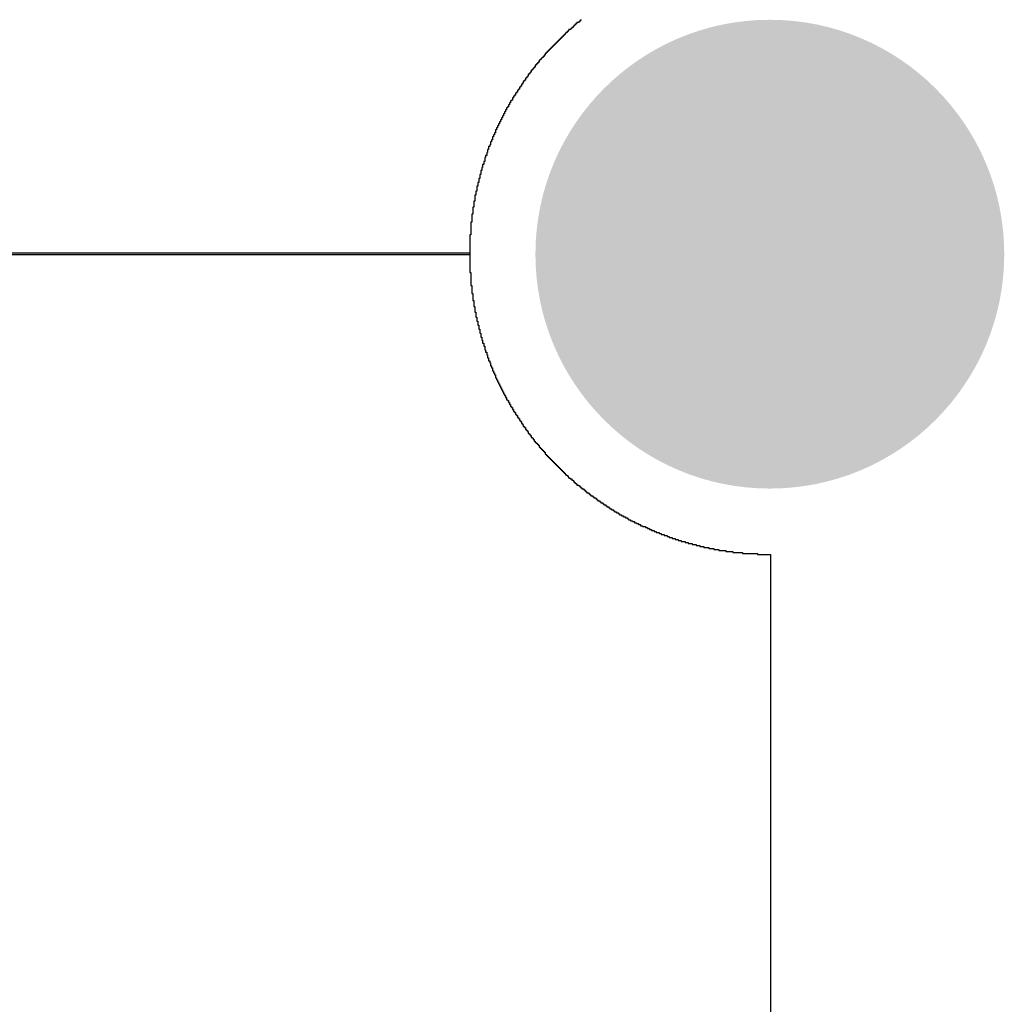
# Model space of a CAD drawing. Header units: inches. Extents: x 3 to 137, y 3 to 137.
# Tile 15 of 22: x 78 to 89, y 46 to 57. Entities that reach past the tile are written whole.
import ezdxf

# ---------------------------------------------------------------- set-up
doc = ezdxf.new("R2010")
doc.units = ezdxf.units.IN
doc.layers.add('Bottom Solder', color=6, linetype='Continuous')
doc.layers.add('Pad Holes', color=156, linetype='Continuous')

msp = doc.modelspace()

# ---------------------------------------------------------------- hatches: boundary and pattern name
at = {"layer": 'Bottom Solder'}
h = msp.add_hatch(color=6, dxfattribs=at)
edge = h.paths.add_edge_path()
edge.add_arc((86, 54), 2.5, 0, 360)
at = {"layer": 'Pad Holes'}
h = msp.add_hatch(color=7, dxfattribs=at)
edge = h.paths.add_edge_path()
edge.add_arc((86, 54), 1.75, 0, 360)

# ---------------------------------------------------------------- linework, layer by layer
at = {"layer": 'Bottom Solder'}
for p, q in [((83.985, 56.502), (83.985, 56.491)), ((83.89, 56.406), (83.879, 56.406)), ((83.879, 56.406), (83.879, 56.396)), ((83.901, 56.417), (83.89, 56.417)), ((83.89, 56.417), (83.89, 56.406)), ((83.911, 56.428), (83.901, 56.428)), ((83.901, 56.428), (83.901, 56.417)), ((83.922, 56.438), (83.911, 56.438)), ((83.911, 56.438), (83.911, 56.428)), ((83.932, 56.449), (83.922, 56.449)), ((83.922, 56.449), (83.922, 56.438)), ((83.943, 56.459), (83.932, 56.459)), ((83.932, 56.459), (83.932, 56.449)), ((83.964, 56.47), (83.943, 56.47)), ((83.943, 56.47), (83.943, 56.459)), ((83.975, 56.48), (83.964, 56.48)), ((83.964, 56.48), (83.964, 56.47)), ((83.985, 56.491), (83.975, 56.491)), ((83.975, 56.491), (83.975, 56.48)), ((83.774, 56.301), (83.763, 56.301)), ((83.763, 56.301), (83.763, 56.29)), ((83.784, 56.311), (83.774, 56.311)), ((83.774, 56.311), (83.774, 56.301)), ((83.795, 56.322), (83.784, 56.322)), ((83.784, 56.322), (83.784, 56.311)), ((83.805, 56.332), (83.795, 56.332)), ((83.795, 56.332), (83.795, 56.322)), ((83.816, 56.343), (83.805, 56.343)), ((83.805, 56.343), (83.805, 56.332)), ((83.826, 56.353), (83.816, 56.353)), ((83.816, 56.353), (83.816, 56.343)), ((83.837, 56.364), (83.826, 56.364)), ((83.826, 56.364), (83.826, 56.353)), ((83.848, 56.375), (83.837, 56.375)), ((83.837, 56.375), (83.837, 56.364)), ((83.858, 56.385), (83.848, 56.385)), ((83.848, 56.385), (83.848, 56.375)), ((83.879, 56.396), (83.858, 56.396)), ((83.858, 56.396), (83.858, 56.385)), ((83.668, 56.195), (83.657, 56.195)), ((83.657, 56.195), (83.657, 56.184)), ((83.678, 56.205), (83.668, 56.205)), ((83.668, 56.205), (83.668, 56.195)), ((83.689, 56.216), (83.678, 56.216)), ((83.678, 56.216), (83.678, 56.205)), ((83.699, 56.226), (83.689, 56.226)), ((83.689, 56.226), (83.689, 56.216)), ((83.71, 56.237), (83.699, 56.237)), ((83.699, 56.237), (83.699, 56.226)), ((83.721, 56.248), (83.71, 56.248)), ((83.71, 56.248), (83.71, 56.237)), ((83.731, 56.258), (83.721, 56.258)), ((83.721, 56.258), (83.721, 56.248)), ((83.742, 56.269), (83.731, 56.269)), ((83.731, 56.269), (83.731, 56.258)), ((83.752, 56.279), (83.742, 56.279)), ((83.742, 56.279), (83.742, 56.269)), ((83.763, 56.29), (83.752, 56.29)), ((83.752, 56.29), (83.752, 56.279)), ((83.572, 56.089), (83.562, 56.089)), ((83.562, 56.089), (83.562, 56.078)), ((83.583, 56.099), (83.572, 56.099)), ((83.572, 56.099), (83.572, 56.089)), ((83.594, 56.11), (83.583, 56.11)), ((83.583, 56.11), (83.583, 56.099)), ((83.604, 56.121), (83.594, 56.121)), ((83.594, 56.121), (83.594, 56.11)), ((83.615, 56.142), (83.604, 56.142)), ((83.604, 56.142), (83.604, 56.121)), ((83.625, 56.152), (83.615, 56.152)), ((83.615, 56.152), (83.615, 56.142)), ((83.636, 56.163), (83.625, 56.163)), ((83.625, 56.163), (83.625, 56.152)), ((83.647, 56.174), (83.636, 56.174)), ((83.636, 56.174), (83.636, 56.163)), ((83.657, 56.184), (83.647, 56.184)), ((83.647, 56.184), (83.647, 56.174)), ((83.488, 55.983), (83.477, 55.983)), ((83.477, 55.983), (83.477, 55.972)), ((83.498, 55.994), (83.488, 55.994)), ((83.488, 55.994), (83.488, 55.983)), ((83.509, 56.015), (83.498, 56.015)), ((83.498, 56.015), (83.498, 55.994)), ((83.52, 56.025), (83.509, 56.025)), ((83.509, 56.025), (83.509, 56.015)), ((83.53, 56.036), (83.52, 56.036)), ((83.52, 56.036), (83.52, 56.025)), ((83.541, 56.047), (83.53, 56.047)), ((83.53, 56.047), (83.53, 56.036)), ((83.551, 56.068), (83.541, 56.068)), ((83.541, 56.068), (83.541, 56.047)), ((83.562, 56.078), (83.551, 56.078)), ((83.551, 56.078), (83.551, 56.068)), ((83.403, 55.877), (83.393, 55.877)), ((83.393, 55.877), (83.393, 55.856)), ((83.414, 55.888), (83.403, 55.888)), ((83.403, 55.888), (83.403, 55.877)), ((83.424, 55.898), (83.414, 55.898)), ((83.414, 55.898), (83.414, 55.888)), ((83.435, 55.92), (83.424, 55.92)), ((83.424, 55.92), (83.424, 55.898)), ((83.445, 55.93), (83.435, 55.93)), ((83.435, 55.93), (83.435, 55.92)), ((83.456, 55.941), (83.445, 55.941)), ((83.445, 55.941), (83.445, 55.93)), ((83.467, 55.962), (83.456, 55.962)), ((83.456, 55.962), (83.456, 55.941)), ((83.477, 55.972), (83.467, 55.972)), ((83.467, 55.972), (83.467, 55.962)), ((83.34, 55.782), (83.329, 55.782)), ((83.329, 55.782), (83.329, 55.761)), ((83.35, 55.793), (83.34, 55.793)), ((83.34, 55.793), (83.34, 55.782)), ((83.361, 55.814), (83.35, 55.814)), ((83.35, 55.814), (83.35, 55.793)), ((83.371, 55.824), (83.361, 55.824)), ((83.361, 55.824), (83.361, 55.814)), ((83.382, 55.846), (83.371, 55.846)), ((83.371, 55.846), (83.371, 55.824)), ((83.393, 55.856), (83.382, 55.856)), ((83.382, 55.856), (83.382, 55.846)), ((83.266, 55.666), (83.255, 55.666)), ((83.255, 55.666), (83.255, 55.644)), ((83.276, 55.687), (83.266, 55.687)), ((83.266, 55.687), (83.266, 55.666)), ((83.287, 55.697), (83.276, 55.697)), ((83.276, 55.697), (83.276, 55.687)), ((83.297, 55.719), (83.287, 55.719)), ((83.287, 55.719), (83.287, 55.697)), ((83.308, 55.729), (83.297, 55.729)), ((83.297, 55.729), (83.297, 55.719)), ((83.318, 55.75), (83.308, 55.75)), ((83.308, 55.75), (83.308, 55.729)), ((83.329, 55.761), (83.318, 55.761)), ((83.318, 55.761), (83.318, 55.75)), ((83.202, 55.56), (83.191, 55.56)), ((83.191, 55.56), (83.191, 55.539)), ((83.213, 55.57), (83.202, 55.57)), ((83.202, 55.57), (83.202, 55.56)), ((83.223, 55.592), (83.213, 55.592)), ((83.213, 55.592), (83.213, 55.57)), ((83.234, 55.613), (83.223, 55.613)), ((83.223, 55.613), (83.223, 55.592)), ((83.244, 55.634), (83.234, 55.634)), ((83.234, 55.634), (83.234, 55.613)), ((83.255, 55.644), (83.244, 55.644)), ((83.244, 55.644), (83.244, 55.634)), ((83.149, 55.454), (83.139, 55.454)), ((83.139, 55.454), (83.139, 55.433)), ((83.16, 55.475), (83.149, 55.475)), ((83.149, 55.475), (83.149, 55.454)), ((83.17, 55.496), (83.16, 55.496)), ((83.16, 55.496), (83.16, 55.475)), ((83.181, 55.517), (83.17, 55.517)), ((83.17, 55.517), (83.17, 55.496)), ((83.191, 55.539), (83.181, 55.539)), ((83.181, 55.539), (83.181, 55.517)), ((83.096, 55.348), (83.086, 55.348)), ((83.086, 55.348), (83.086, 55.327)), ((83.107, 55.369), (83.096, 55.369)), ((83.096, 55.369), (83.096, 55.348)), ((83.117, 55.39), (83.107, 55.39)), ((83.107, 55.39), (83.107, 55.369)), ((83.128, 55.412), (83.117, 55.412)), ((83.117, 55.412), (83.117, 55.39)), ((83.139, 55.433), (83.128, 55.433)), ((83.128, 55.433), (83.128, 55.412)), ((83.054, 55.253), (83.043, 55.253)), ((83.043, 55.253), (83.043, 55.221)), ((83.064, 55.274), (83.054, 55.274)), ((83.054, 55.274), (83.054, 55.253)), ((83.075, 55.295), (83.064, 55.295)), ((83.064, 55.295), (83.064, 55.274)), ((83.086, 55.327), (83.075, 55.327)), ((83.075, 55.327), (83.075, 55.295)), ((83.012, 55.147), (83.001, 55.147)), ((83.001, 55.147), (83.001, 55.115)), ((83.022, 55.168), (83.012, 55.168)), ((83.012, 55.168), (83.012, 55.147)), ((83.033, 55.2), (83.022, 55.2)), ((83.022, 55.2), (83.022, 55.168)), ((83.043, 55.221), (83.033, 55.221)), ((83.033, 55.221), (83.033, 55.2)), ((82.98, 55.052), (82.969, 55.052)), ((82.969, 55.052), (82.969, 55.031)), ((82.99, 55.084), (82.98, 55.084)), ((82.98, 55.084), (82.98, 55.052)), ((83.001, 55.115), (82.99, 55.115)), ((82.99, 55.115), (82.99, 55.084)), ((82.948, 54.957), (82.937, 54.957)), ((82.937, 54.957), (82.937, 54.925)), ((82.959, 54.988), (82.948, 54.988)), ((82.948, 54.988), (82.948, 54.957)), ((82.969, 55.031), (82.959, 55.031)), ((82.959, 55.031), (82.959, 54.988)), ((82.916, 54.851), (82.906, 54.851)), ((82.906, 54.851), (82.906, 54.808)), ((82.927, 54.893), (82.916, 54.893)), ((82.916, 54.893), (82.916, 54.851)), ((82.937, 54.925), (82.927, 54.925)), ((82.927, 54.925), (82.927, 54.893)), ((82.885, 54.724), (82.874, 54.724)), ((82.874, 54.724), (82.874, 54.671)), ((82.895, 54.766), (82.885, 54.766)), ((82.885, 54.766), (82.885, 54.724)), ((82.906, 54.808), (82.895, 54.808)), ((82.895, 54.808), (82.895, 54.766)), ((82.863, 54.628), (82.853, 54.628)), ((82.853, 54.628), (82.853, 54.565)), ((82.874, 54.671), (82.863, 54.671)), ((82.863, 54.671), (82.863, 54.628)), ((82.853, 54.565), (82.842, 54.565)), ((82.842, 54.565), (82.842, 54.501)), ((82.832, 54.427), (82.821, 54.427)), ((82.821, 54.427), (82.821, 54.343)), ((82.842, 54.501), (82.832, 54.501)), ((82.832, 54.501), (82.832, 54.427)), ((82.821, 54.343), (82.811, 54.343)), ((82.811, 54.343), (82.811, 54.205)), ((82.811, 54.205), (82.8, 54.205)), ((82.8, 54.205), (82.8, 53.994)), ((73.212, 54.015), (82.8, 54.015)), ((82.8, 53.994), (73.212, 53.994)), ((82.8, 54.015), (82.8, 53.803)), ((82.8, 53.803), (82.811, 53.803)), ((82.811, 53.803), (82.811, 53.665)), ((82.811, 53.665), (82.821, 53.665)), ((82.821, 53.665), (82.821, 53.581)), ((82.821, 53.581), (82.832, 53.581)), ((82.832, 53.581), (82.832, 53.507)), ((82.832, 53.507), (82.842, 53.507)), ((82.842, 53.507), (82.842, 53.443)), ((82.842, 53.443), (82.853, 53.443)), ((82.853, 53.443), (82.853, 53.38)), ((82.853, 53.38), (82.863, 53.38)), ((82.863, 53.38), (82.863, 53.327)), ((82.863, 53.327), (82.874, 53.327)), ((82.874, 53.327), (82.874, 53.284)), ((82.874, 53.284), (82.885, 53.284)), ((82.885, 53.284), (82.885, 53.242)), ((82.885, 53.242), (82.895, 53.242)), ((82.895, 53.242), (82.895, 53.2)), ((82.895, 53.2), (82.906, 53.2)), ((82.906, 53.2), (82.906, 53.157)), ((82.906, 53.157), (82.916, 53.157)), ((82.916, 53.157), (82.916, 53.115)), ((82.916, 53.115), (82.927, 53.115)), ((82.927, 53.115), (82.927, 53.083)), ((82.927, 53.083), (82.937, 53.083)), ((82.937, 53.083), (82.937, 53.052)), ((82.937, 53.052), (82.948, 53.052)), ((82.948, 53.052), (82.948, 53.02)), ((82.948, 53.02), (82.959, 53.02)), ((82.959, 53.02), (82.959, 52.978)), ((82.959, 52.978), (82.969, 52.978)), ((82.969, 52.978), (82.969, 52.956)), ((82.969, 52.956), (82.98, 52.956)), ((82.98, 52.956), (82.98, 52.925)), ((82.98, 52.925), (82.99, 52.925)), ((82.99, 52.925), (82.99, 52.893)), ((82.99, 52.893), (83.001, 52.893)), ((83.001, 52.893), (83.001, 52.861)), ((83.001, 52.861), (83.012, 52.861)), ((83.012, 52.861), (83.012, 52.84)), ((83.012, 52.84), (83.022, 52.84)), ((83.022, 52.84), (83.022, 52.808)), ((83.022, 52.808), (83.033, 52.808)), ((83.033, 52.808), (83.033, 52.787)), ((83.033, 52.787), (83.043, 52.787)), ((83.043, 52.787), (83.043, 52.755)), ((83.043, 52.755), (83.054, 52.755)), ((83.054, 52.755), (83.054, 52.734)), ((83.054, 52.734), (83.064, 52.734)), ((83.064, 52.734), (83.064, 52.713)), ((83.064, 52.713), (83.075, 52.713)), ((83.075, 52.713), (83.075, 52.681)), ((83.075, 52.681), (83.086, 52.681)), ((83.086, 52.681), (83.086, 52.66)), ((83.086, 52.66), (83.096, 52.66)), ((83.096, 52.66), (83.096, 52.639)), ((83.096, 52.639), (83.107, 52.639)), ((83.107, 52.639), (83.107, 52.618)), ((83.107, 52.618), (83.117, 52.618)), ((83.117, 52.618), (83.117, 52.597)), ((83.117, 52.597), (83.128, 52.597)), ((83.128, 52.597), (83.128, 52.575)), ((83.128, 52.575), (83.139, 52.575)), ((83.139, 52.575), (83.139, 52.554)), ((83.139, 52.554), (83.149, 52.554)), ((83.149, 52.554), (83.149, 52.533)), ((83.149, 52.533), (83.16, 52.533)), ((83.16, 52.533), (83.16, 52.512)), ((83.16, 52.512), (83.17, 52.512)), ((83.17, 52.512), (83.17, 52.491)), ((83.17, 52.491), (83.181, 52.491)), ((83.181, 52.491), (83.181, 52.47)), ((83.181, 52.47), (83.191, 52.47)), ((83.191, 52.47), (83.191, 52.448)), ((83.191, 52.448), (83.202, 52.448)), ((83.202, 52.448), (83.202, 52.438)), ((83.202, 52.438), (83.213, 52.438)), ((83.213, 52.438), (83.213, 52.417)), ((83.213, 52.417), (83.223, 52.417)), ((83.223, 52.417), (83.223, 52.396)), ((83.223, 52.396), (83.234, 52.396)), ((83.234, 52.396), (83.234, 52.374)), ((83.234, 52.374), (83.244, 52.374)), ((83.244, 52.374), (83.244, 52.364)), ((83.244, 52.364), (83.255, 52.364)), ((83.255, 52.364), (83.255, 52.343)), ((83.255, 52.343), (83.266, 52.343)), ((83.266, 52.343), (83.266, 52.321)), ((83.266, 52.321), (83.276, 52.321)), ((83.276, 52.321), (83.276, 52.311)), ((83.276, 52.311), (83.287, 52.311)), ((83.287, 52.311), (83.287, 52.29)), ((83.287, 52.29), (83.297, 52.29)), ((83.297, 52.29), (83.297, 52.279)), ((83.297, 52.279), (83.308, 52.279)), ((83.308, 52.279), (83.308, 52.258)), ((83.308, 52.258), (83.318, 52.258)), ((83.318, 52.258), (83.318, 52.247)), ((83.318, 52.247), (83.329, 52.247)), ((83.329, 52.247), (83.329, 52.226)), ((83.329, 52.226), (83.34, 52.226)), ((83.34, 52.226), (83.34, 52.216)), ((83.34, 52.216), (83.35, 52.216)), ((83.35, 52.216), (83.35, 52.194)), ((83.35, 52.194), (83.361, 52.194)), ((83.361, 52.194), (83.361, 52.184)), ((83.361, 52.184), (83.371, 52.184)), ((83.371, 52.184), (83.371, 52.163)), ((83.371, 52.163), (83.382, 52.163)), ((83.382, 52.163), (83.382, 52.152)), ((83.382, 52.152), (83.393, 52.152)), ((83.393, 52.152), (83.393, 52.131)), ((83.393, 52.131), (83.403, 52.131)), ((83.403, 52.131), (83.403, 52.12)), ((83.403, 52.12), (83.414, 52.12)), ((83.414, 52.12), (83.414, 52.11)), ((83.414, 52.11), (83.424, 52.11)), ((83.424, 52.11), (83.424, 52.089)), ((83.424, 52.089), (83.435, 52.089)), ((83.435, 52.089), (83.435, 52.078)), ((83.435, 52.078), (83.445, 52.078)), ((83.445, 52.078), (83.445, 52.067)), ((83.445, 52.067), (83.456, 52.067)), ((83.456, 52.067), (83.456, 52.046)), ((83.456, 52.046), (83.467, 52.046)), ((83.467, 52.046), (83.467, 52.036)), ((83.467, 52.036), (83.477, 52.036)), ((83.477, 52.036), (83.477, 52.025)), ((83.477, 52.025), (83.488, 52.025)), ((83.488, 52.025), (83.488, 52.004)), ((83.488, 52.004), (83.498, 52.004)), ((83.498, 52.004), (83.498, 51.993)), ((83.498, 51.993), (83.509, 51.993)), ((83.509, 51.993), (83.509, 51.983)), ((83.509, 51.983), (83.52, 51.983)), ((83.52, 51.983), (83.52, 51.972)), ((83.52, 51.972), (83.53, 51.972)), ((83.53, 51.972), (83.53, 51.962)), ((83.53, 51.962), (83.541, 51.962)), ((83.541, 51.962), (83.541, 51.94)), ((83.541, 51.94), (83.551, 51.94)), ((83.551, 51.94), (83.551, 51.93)), ((83.551, 51.93), (83.562, 51.93)), ((83.562, 51.93), (83.562, 51.919)), ((83.562, 51.919), (83.572, 51.919)), ((83.572, 51.919), (83.572, 51.909)), ((83.572, 51.909), (83.583, 51.909)), ((83.583, 51.909), (83.583, 51.898)), ((83.583, 51.898), (83.594, 51.898)), ((83.594, 51.898), (83.594, 51.888)), ((83.594, 51.888), (83.604, 51.888)), ((83.604, 51.888), (83.604, 51.866)), ((83.604, 51.866), (83.615, 51.866)), ((83.615, 51.866), (83.615, 51.856)), ((83.615, 51.856), (83.625, 51.856)), ((83.625, 51.856), (83.625, 51.845)), ((83.625, 51.845), (83.636, 51.845)), ((83.636, 51.845), (83.636, 51.835)), ((83.636, 51.835), (83.647, 51.835)), ((83.647, 51.835), (83.647, 51.824)), ((83.647, 51.824), (83.657, 51.824)), ((83.657, 51.824), (83.657, 51.813)), ((83.657, 51.813), (83.668, 51.813)), ((83.668, 51.813), (83.668, 51.803)), ((83.668, 51.803), (83.678, 51.803)), ((83.678, 51.803), (83.678, 51.792)), ((83.678, 51.792), (83.689, 51.792)), ((83.689, 51.792), (83.689, 51.782)), ((83.689, 51.782), (83.699, 51.782)), ((83.699, 51.782), (83.699, 51.771)), ((83.699, 51.771), (83.71, 51.771)), ((83.71, 51.771), (83.71, 51.761)), ((83.71, 51.761), (83.721, 51.761)), ((83.721, 51.761), (83.721, 51.75)), ((83.721, 51.75), (83.731, 51.75)), ((83.731, 51.75), (83.731, 51.739)), ((83.731, 51.739), (83.742, 51.739)), ((83.742, 51.739), (83.742, 51.729)), ((83.742, 51.729), (83.752, 51.729)), ((83.752, 51.729), (83.752, 51.718)), ((83.752, 51.718), (83.763, 51.718)), ((83.763, 51.718), (83.763, 51.708)), ((83.763, 51.708), (83.774, 51.708)), ((83.774, 51.708), (83.774, 51.697)), ((83.774, 51.697), (83.784, 51.697)), ((83.784, 51.697), (83.784, 51.686)), ((83.784, 51.686), (83.795, 51.686)), ((83.795, 51.686), (83.795, 51.676)), ((83.795, 51.676), (83.805, 51.676)), ((83.805, 51.676), (83.805, 51.665)), ((83.805, 51.665), (83.816, 51.665)), ((83.816, 51.665), (83.816, 51.655)), ((83.816, 51.655), (83.826, 51.655)), ((83.826, 51.655), (83.826, 51.644)), ((83.826, 51.644), (83.837, 51.644)), ((83.837, 51.644), (83.837, 51.634)), ((83.837, 51.634), (83.848, 51.634)), ((83.848, 51.634), (83.848, 51.623)), ((83.848, 51.623), (83.858, 51.623)), ((83.858, 51.623), (83.858, 51.612)), ((83.858, 51.612), (83.869, 51.612)), ((83.869, 51.612), (83.869, 51.602)), ((83.869, 51.602), (83.89, 51.602)), ((83.89, 51.602), (83.89, 51.591)), ((83.89, 51.591), (83.901, 51.591)), ((83.901, 51.591), (83.901, 51.581)), ((83.901, 51.581), (83.911, 51.581)), ((83.911, 51.581), (83.911, 51.57)), ((83.911, 51.57), (83.922, 51.57)), ((83.922, 51.57), (83.922, 51.559)), ((83.922, 51.559), (83.932, 51.559)), ((83.932, 51.559), (83.932, 51.549)), ((83.932, 51.549), (83.943, 51.549)), ((83.943, 51.549), (83.943, 51.538)), ((83.943, 51.538), (83.964, 51.538)), ((83.964, 51.538), (83.964, 51.528)), ((83.964, 51.528), (83.975, 51.528)), ((83.975, 51.528), (83.975, 51.517)), ((83.975, 51.517), (83.985, 51.517)), ((83.985, 51.517), (83.985, 51.507)), ((83.985, 51.507), (83.996, 51.507)), ((83.996, 51.507), (83.996, 51.496)), ((83.996, 51.496), (84.017, 51.496)), ((84.017, 51.496), (84.017, 51.485)), ((84.017, 51.485), (84.028, 51.485)), ((84.028, 51.485), (84.028, 51.475)), ((84.028, 51.475), (84.038, 51.475)), ((84.038, 51.475), (84.038, 51.464)), ((84.038, 51.464), (84.049, 51.464)), ((84.049, 51.464), (84.049, 51.454)), ((84.049, 51.454), (84.07, 51.454)), ((84.07, 51.454), (84.07, 51.443)), ((84.07, 51.443), (84.08, 51.443)), ((84.08, 51.443), (84.08, 51.432)), ((84.08, 51.432), (84.091, 51.432)), ((84.091, 51.432), (84.091, 51.422)), ((84.091, 51.422), (84.112, 51.422)), ((84.112, 51.422), (84.112, 51.411)), ((84.112, 51.411), (84.123, 51.411)), ((84.123, 51.411), (84.123, 51.401)), ((84.123, 51.401), (84.144, 51.401)), ((84.144, 51.401), (84.144, 51.39)), ((84.144, 51.39), (84.155, 51.39)), ((84.155, 51.39), (84.155, 51.38)), ((84.155, 51.38), (84.165, 51.38)), ((84.165, 51.38), (84.165, 51.369)), ((84.165, 51.369), (84.186, 51.369)), ((84.186, 51.369), (84.186, 51.358)), ((84.186, 51.358), (84.197, 51.358)), ((84.197, 51.358), (84.197, 51.348)), ((84.197, 51.348), (84.218, 51.348)), ((84.218, 51.348), (84.218, 51.337)), ((84.218, 51.337), (84.229, 51.337)), ((84.229, 51.337), (84.229, 51.327)), ((84.229, 51.327), (84.25, 51.327)), ((84.25, 51.327), (84.25, 51.316)), ((84.25, 51.316), (84.26, 51.316)), ((84.26, 51.316), (84.26, 51.305)), ((84.26, 51.305), (84.282, 51.305)), ((84.282, 51.305), (84.282, 51.295)), ((84.282, 51.295), (84.292, 51.295)), ((84.292, 51.295), (84.292, 51.284)), ((84.292, 51.284), (84.313, 51.284)), ((84.313, 51.284), (84.313, 51.274)), ((84.313, 51.274), (84.334, 51.274)), ((84.334, 51.274), (84.334, 51.263)), ((84.334, 51.263), (84.345, 51.263)), ((84.345, 51.263), (84.345, 51.253)), ((84.345, 51.253), (84.366, 51.253)), ((84.366, 51.253), (84.366, 51.242)), ((84.366, 51.242), (84.387, 51.242)), ((84.387, 51.242), (84.387, 51.231)), ((84.387, 51.231), (84.398, 51.231)), ((84.398, 51.231), (84.398, 51.221)), ((84.398, 51.221), (84.419, 51.221)), ((84.419, 51.221), (84.419, 51.21)), ((84.419, 51.21), (84.44, 51.21)), ((84.44, 51.21), (84.44, 51.2)), ((84.44, 51.2), (84.461, 51.2)), ((84.461, 51.2), (84.461, 51.189)), ((84.461, 51.189), (84.483, 51.189)), ((84.483, 51.189), (84.483, 51.178)), ((84.483, 51.178), (84.493, 51.178)), ((84.493, 51.178), (84.493, 51.168)), ((84.493, 51.168), (84.514, 51.168)), ((84.514, 51.168), (84.514, 51.157)), ((84.514, 51.157), (84.536, 51.157)), ((84.536, 51.157), (84.536, 51.147)), ((84.536, 51.147), (84.557, 51.147)), ((84.557, 51.147), (84.557, 51.136)), ((84.557, 51.136), (84.578, 51.136)), ((84.578, 51.136), (84.578, 51.126)), ((84.578, 51.126), (84.599, 51.126)), ((84.599, 51.126), (84.599, 51.115)), ((84.599, 51.115), (84.62, 51.115)), ((84.62, 51.115), (84.62, 51.104)), ((84.62, 51.104), (84.641, 51.104)), ((84.641, 51.104), (84.641, 51.094)), ((84.641, 51.094), (84.673, 51.094)), ((84.673, 51.094), (84.673, 51.083)), ((84.673, 51.083), (84.694, 51.083)), ((84.694, 51.083), (84.694, 51.073)), ((84.694, 51.073), (84.715, 51.073)), ((84.715, 51.073), (84.715, 51.062)), ((84.715, 51.062), (84.737, 51.062)), ((84.737, 51.062), (84.737, 51.051)), ((84.737, 51.051), (84.768, 51.051)), ((84.768, 51.051), (84.768, 51.041)), ((84.768, 51.041), (84.789, 51.041)), ((84.789, 51.041), (84.789, 51.03)), ((84.789, 51.03), (84.821, 51.03)), ((84.821, 51.03), (84.821, 51.02)), ((84.821, 51.02), (84.842, 51.02)), ((84.842, 51.02), (84.842, 51.009)), ((84.842, 51.009), (84.874, 51.009)), ((84.874, 51.009), (84.874, 50.999)), ((84.874, 50.999), (84.906, 50.999)), ((84.906, 50.999), (84.906, 50.988)), ((84.906, 50.988), (84.927, 50.988)), ((84.927, 50.988), (84.927, 50.977)), ((84.927, 50.977), (84.959, 50.977)), ((84.959, 50.977), (84.959, 50.967)), ((84.959, 50.967), (84.991, 50.967)), ((84.991, 50.967), (84.991, 50.956)), ((84.991, 50.956), (85.022, 50.956)), ((85.022, 50.956), (85.022, 50.946)), ((85.022, 50.946), (85.054, 50.946)), ((85.054, 50.946), (85.054, 50.935)), ((85.054, 50.935), (85.096, 50.935)), ((85.096, 50.935), (85.096, 50.924)), ((85.096, 50.924), (85.128, 50.924)), ((85.128, 50.924), (85.128, 50.914)), ((85.128, 50.914), (85.17, 50.914)), ((85.17, 50.914), (85.17, 50.903)), ((85.17, 50.903), (85.213, 50.903)), ((85.213, 50.903), (85.213, 50.893)), ((85.213, 50.893), (85.255, 50.893)), ((85.255, 50.893), (85.255, 50.882)), ((85.255, 50.882), (85.297, 50.882)), ((85.297, 50.882), (85.297, 50.872)), ((85.297, 50.872), (85.35, 50.872)), ((85.35, 50.872), (85.35, 50.861)), ((85.35, 50.861), (85.403, 50.861)), ((85.403, 50.861), (85.403, 50.85)), ((85.403, 50.85), (85.456, 50.85)), ((85.456, 50.85), (85.456, 50.84)), ((85.456, 50.84), (85.53, 50.84)), ((85.53, 50.84), (85.53, 50.829)), ((85.53, 50.829), (85.604, 50.829)), ((85.604, 50.829), (85.604, 50.819)), ((85.604, 50.819), (85.71, 50.819)), ((85.71, 50.819), (85.71, 50.808)), ((85.71, 50.808), (85.869, 50.808)), ((85.869, 50.808), (85.869, 50.797)), ((85.869, 50.797), (86.007, 50.797)), ((86.007, 50.797), (86.007, 41.209))]:
    msp.add_line(p, q, dxfattribs=at)

doc.saveas('drawing.dxf')
